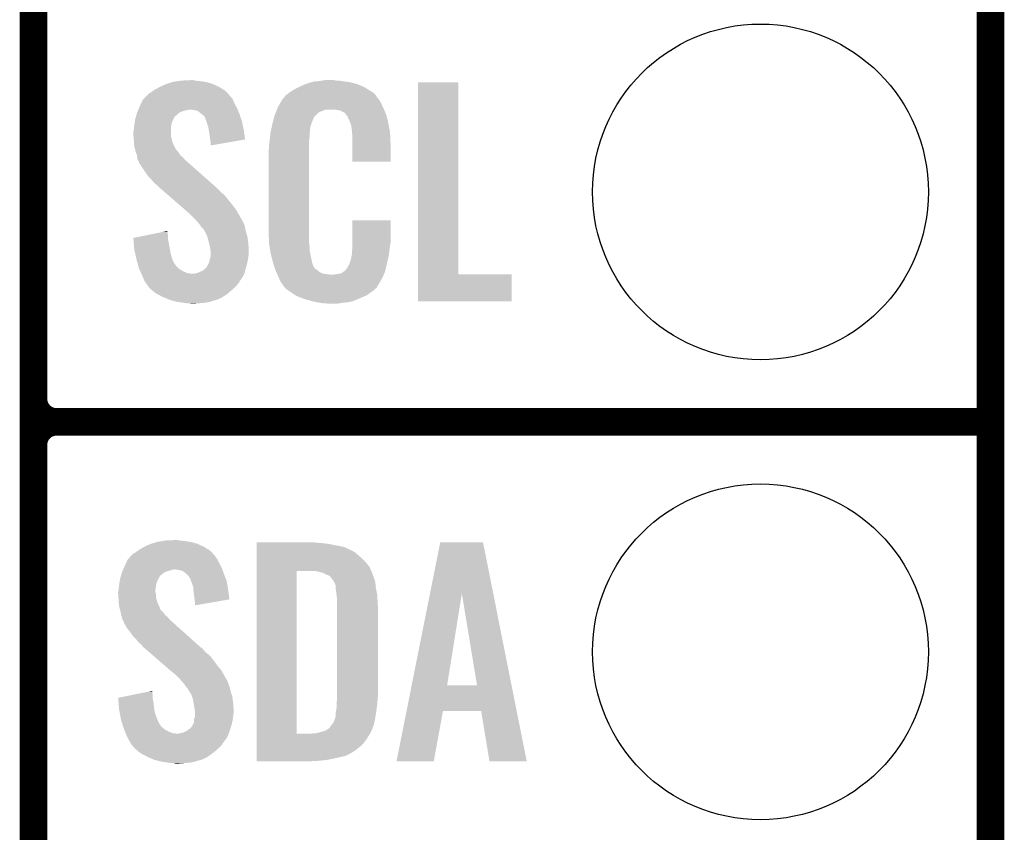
# Model space of a CAD drawing. Extents: x -0.05 to 0.95, y -0.15 to 1.54.
# Tile 13 of 32: x 0.74 to 0.95, y 0.16 to 0.34. Entities that reach past the tile are written whole.
import ezdxf

# ---------------------------------------------------------------- set-up
doc = ezdxf.new("R2010")
doc.units = 0
doc.layers.get('0').update_dxf_attribs({"linetype": 'CONTINUOUS'})
for name, color, linetype in [('GEOMAGNETIC_2_CLICK_V101_GKO', 5, 'CONTINUOUS'), ('GEOMAGNETIC_2_CLICK_V101_GTO', 14, 'CONTINUOUS'), ('GEOMAGNETIC_2_CLICK_V101_GTS', 12, 'CONTINUOUS')]:
    doc.layers.add(name, color=color, linetype=linetype)

# ---------------------------------------------------------------- blocks, each defined once
blk = doc.blocks.new('ROUND_41')
blk.add_circle((0, 0), 0.0365)

msp = doc.modelspace()

# ---------------------------------------------------------------- linework, layer by layer
at = {"layer": 'GEOMAGNETIC_2_CLICK_V101_GKO', "const_width": 0.006}
msp.add_lwpolyline([(0.95, -0.05), (0.95, 1.45)], dxfattribs=at)
at = {"layer": 'GEOMAGNETIC_2_CLICK_V101_GTO', "const_width": 0.006}
for points in [[(0.742, -0.022), (0.742, 0.722)], [(0.742, 0.255), (0.742, 0.345)], [(0.747, 0.25), (0.95, 0.25)], [(0.747, 0.25), (0.95, 0.25)], [(0.742, 0.155), (0.742, 0.245)]]:
    msp.add_lwpolyline(points, dxfattribs=at)
for points in [[(0.742, 0.255, 0.414214), (0.747, 0.25)], [(0.747, 0.25, 0.414214), (0.742, 0.245)], [(0.747, 0.25, 0.414214), (0.742, 0.245)]]:
    msp.add_lwpolyline(points, format="xyb", dxfattribs=at)
at = {"layer": 'GEOMAGNETIC_2_CLICK_V101_GTO'}
for points in [[(0.7694, 0.3228), (0.7707, 0.3234), (0.7824, 0.3228), (0.78111, 0.3234)], [(0.7707, 0.3234), (0.771, 0.3235), (0.78111, 0.3234), (0.7809, 0.3235)], [(0.771, 0.3235), (0.7722, 0.3239), (0.7809, 0.3235), (0.7795, 0.3239)], [(0.7722, 0.3239), (0.77347, 0.3241), (0.7795, 0.3239), (0.7781, 0.3241)], [(0.77347, 0.3241), (0.7741, 0.3242), (0.7781, 0.3241), (0.7771, 0.3242)], [(0.7741, 0.3242), (0.7761, 0.3243), (0.7771, 0.3242), (0.7767, 0.3243)], [(0.8001, 0.323), (0.801, 0.3234), (0.81341, 0.323), (0.81244, 0.3234)], [(0.801, 0.3234), (0.8013, 0.3235), (0.81244, 0.3234), (0.8122, 0.3235)], [(0.8013, 0.3235), (0.8019, 0.3237), (0.8122, 0.3235), (0.8114, 0.3237)], [(0.8019, 0.3237), (0.80257, 0.3239), (0.8114, 0.3237), (0.8106, 0.3239)], [(0.80257, 0.3239), (0.8029, 0.324), (0.8106, 0.3239), (0.8098, 0.324)], [(0.8029, 0.324), (0.8041, 0.3241), (0.8098, 0.324), (0.809, 0.3241)], [(0.8041, 0.3241), (0.8047, 0.3242), (0.809, 0.3241), (0.8084, 0.3242)], [(0.8047, 0.3242), (0.8053, 0.3243), (0.8078, 0.3242), (0.8074, 0.3243)], [(0.8256, 0.2821), (0.8256, 0.3238), (0.8343, 0.2821), (0.8343, 0.3238)], [(0.8256, 0.3238), (0.8256, 0.3238), (0.8343, 0.3238), (0.8256, 0.3238)], [(0.7665, 0.3208), (0.7671, 0.3214), (0.7848, 0.3208), (0.78425, 0.3214)], [(0.7671, 0.3214), (0.7676, 0.3217), (0.78425, 0.3214), (0.78398, 0.3217)], [(0.7676, 0.3217), (0.76802, 0.322), (0.78398, 0.3217), (0.7837, 0.322)], [(0.76802, 0.322), (0.7683, 0.3222), (0.7837, 0.322), (0.78337, 0.3222)], [(0.7683, 0.3222), (0.7694, 0.3228), (0.78337, 0.3222), (0.7824, 0.3228)], [(0.7967, 0.3209), (0.79734, 0.3214), (0.81646, 0.3209), (0.8161, 0.3214)], [(0.79734, 0.3214), (0.7976, 0.3216), (0.8161, 0.3214), (0.81578, 0.3216)], [(0.7976, 0.3216), (0.79807, 0.3219), (0.81578, 0.3216), (0.8153, 0.3219)], [(0.79807, 0.3219), (0.7987, 0.3223), (0.8153, 0.3219), (0.81468, 0.3223)], [(0.7987, 0.3223), (0.7997, 0.3228), (0.81468, 0.3223), (0.8139, 0.3228)], [(0.7997, 0.3228), (0.8001, 0.323), (0.8139, 0.3228), (0.81341, 0.323)], [(0.7651, 0.3186), (0.76547, 0.3194), (0.78604, 0.3186), (0.7856, 0.3194)], [(0.76547, 0.3194), (0.7658, 0.3201), (0.7856, 0.3194), (0.78534, 0.3201)], [(0.7658, 0.3201), (0.7659, 0.3202), (0.78534, 0.3201), (0.7853, 0.3202)], [(0.7659, 0.3202), (0.7663, 0.3206), (0.7853, 0.3202), (0.7849, 0.3206)], [(0.7663, 0.3206), (0.7665, 0.3208), (0.7849, 0.3206), (0.7848, 0.3208)], [(0.7952, 0.3186), (0.79555, 0.3192), (0.81787, 0.3186), (0.8176, 0.3192)], [(0.79555, 0.3192), (0.79608, 0.3201), (0.8176, 0.3192), (0.8171, 0.3201)], [(0.79608, 0.3201), (0.7962, 0.3203), (0.8171, 0.3201), (0.8169, 0.3203)], [(0.7962, 0.3203), (0.7964, 0.3204), (0.8169, 0.3203), (0.8168, 0.3204)], [(0.7964, 0.3204), (0.79646, 0.3205), (0.8168, 0.3204), (0.8167, 0.3205)], [(0.79646, 0.3205), (0.79658, 0.3207), (0.8167, 0.3205), (0.8166, 0.3207)], [(0.79658, 0.3207), (0.7967, 0.3209), (0.8166, 0.3207), (0.81646, 0.3209)], [(0.76433, 0.3166), (0.76444, 0.317), (0.773, 0.3166), (0.7734, 0.317)], [(0.76444, 0.317), (0.7645, 0.3172), (0.7734, 0.317), (0.7737, 0.3172)], [(0.7645, 0.3172), (0.76459, 0.3174), (0.7737, 0.3172), (0.774, 0.3174)], [(0.76459, 0.3174), (0.76471, 0.3177), (0.774, 0.3174), (0.775, 0.3177)], [(0.76471, 0.3177), (0.76476, 0.3178), (0.775, 0.3177), (0.7755, 0.3178)], [(0.76476, 0.3178), (0.7648, 0.3179), (0.7755, 0.3178), (0.7758, 0.3179)], [(0.7648, 0.3179), (0.76497, 0.3183), (0.78637, 0.3179), (0.7862, 0.3183)], [(0.7648, 0.3179), (0.7648, 0.3179), (0.7758, 0.3179), (0.7761, 0.3179)], [(0.76497, 0.3183), (0.7651, 0.3186), (0.7862, 0.3183), (0.78604, 0.3186)], [(0.7769, 0.3178), (0.7761, 0.3179), (0.78641, 0.3178), (0.78637, 0.3179)], [(0.7777, 0.3176), (0.7769, 0.3178), (0.7865, 0.3176), (0.78641, 0.3178)], [(0.77858, 0.3169), (0.7777, 0.3176), (0.7868, 0.3169), (0.7865, 0.3176)], [(0.7787, 0.3168), (0.77858, 0.3169), (0.78683, 0.3168), (0.7868, 0.3169)], [(0.7791, 0.3165), (0.7787, 0.3168), (0.78693, 0.3165), (0.78683, 0.3168)], [(0.7944, 0.3166), (0.79468, 0.3173), (0.8033, 0.3166), (0.804, 0.3173)], [(0.79468, 0.3173), (0.79492, 0.3179), (0.804, 0.3173), (0.8055, 0.3179)], [(0.79492, 0.3179), (0.795, 0.3181), (0.81819, 0.3179), (0.8181, 0.3181)], [(0.79492, 0.3179), (0.79492, 0.3179), (0.8055, 0.3179), (0.8075, 0.3179)], [(0.795, 0.3181), (0.7952, 0.3186), (0.8181, 0.3181), (0.81787, 0.3186)], [(0.8087, 0.3177), (0.8075, 0.3179), (0.81827, 0.3177), (0.81819, 0.3179)], [(0.809, 0.3175), (0.8087, 0.3177), (0.81836, 0.3175), (0.81827, 0.3177)], [(0.8096, 0.3172), (0.809, 0.3175), (0.81849, 0.3172), (0.81836, 0.3175)], [(0.8098, 0.317), (0.8096, 0.3172), (0.81857, 0.317), (0.81849, 0.3172)], [(0.81001, 0.3167), (0.8098, 0.317), (0.8187, 0.3167), (0.81857, 0.317)], [(0.7639, 0.3145), (0.76395, 0.3148), (0.77195, 0.3145), (0.772, 0.3148)], [(0.76395, 0.3148), (0.76404, 0.3154), (0.772, 0.3148), (0.7722, 0.3154)], [(0.76404, 0.3154), (0.7641, 0.3158), (0.7722, 0.3154), (0.7724, 0.3158)], [(0.7641, 0.3158), (0.76421, 0.3162), (0.7724, 0.3158), (0.7726, 0.3162)], [(0.76421, 0.3162), (0.7643, 0.3165), (0.7726, 0.3162), (0.7728, 0.3165)], [(0.7643, 0.3165), (0.76433, 0.3166), (0.7728, 0.3165), (0.773, 0.3166)], [(0.7794, 0.3159), (0.7791, 0.3165), (0.78713, 0.3159), (0.78693, 0.3165)], [(0.7794, 0.3158), (0.7794, 0.3159), (0.78717, 0.3158), (0.78713, 0.3159)], [(0.77955, 0.3154), (0.7794, 0.3158), (0.7873, 0.3154), (0.78717, 0.3158)], [(0.7797, 0.315), (0.77955, 0.3154), (0.78738, 0.315), (0.7873, 0.3154)], [(0.78, 0.3141), (0.7797, 0.315), (0.78757, 0.3141), (0.78738, 0.315)], [(0.79382, 0.3143), (0.7939, 0.3147), (0.8022, 0.3143), (0.80235, 0.3147)], [(0.7939, 0.3147), (0.79408, 0.3154), (0.80235, 0.3147), (0.8026, 0.3154)], [(0.79408, 0.3154), (0.79432, 0.3163), (0.8026, 0.3154), (0.803, 0.3163)], [(0.79432, 0.3163), (0.7944, 0.3166), (0.803, 0.3163), (0.8033, 0.3166)], [(0.8103, 0.3163), (0.81001, 0.3167), (0.81879, 0.3163), (0.8187, 0.3167)], [(0.8107, 0.3154), (0.8103, 0.3163), (0.81901, 0.3154), (0.81879, 0.3163)], [(0.81086, 0.315), (0.8107, 0.3154), (0.8191, 0.315), (0.81901, 0.3154)], [(0.8109, 0.3149), (0.81086, 0.315), (0.81912, 0.3149), (0.8191, 0.315)], [(0.811, 0.3147), (0.8109, 0.3149), (0.81916, 0.3147), (0.81912, 0.3149)], [(0.811, 0.3146), (0.811, 0.3147), (0.81918, 0.3146), (0.81916, 0.3147)], [(0.8111, 0.3141), (0.811, 0.3146), (0.81927, 0.3141), (0.81918, 0.3146)], [(0.7637, 0.3131), (0.7638, 0.3135), (0.7719, 0.3131), (0.7719, 0.3135)], [(0.7637, 0.3126), (0.7637, 0.3131), (0.7719, 0.3126), (0.7719, 0.3131)], [(0.76374, 0.312), (0.7637, 0.3126), (0.7719, 0.312), (0.7719, 0.3126)], [(0.7638, 0.3135), (0.76387, 0.3142), (0.7719, 0.3135), (0.7719, 0.3142)], [(0.76387, 0.3142), (0.7639, 0.3145), (0.7719, 0.3142), (0.77195, 0.3145)], [(0.78009, 0.3135), (0.78, 0.3141), (0.7877, 0.3135), (0.78757, 0.3141)], [(0.7803, 0.3122), (0.78009, 0.3135), (0.78789, 0.3122), (0.7877, 0.3135)], [(0.7934, 0.3119), (0.79349, 0.3127), (0.802, 0.3119), (0.802, 0.3127)], [(0.79349, 0.3127), (0.7935, 0.3128), (0.802, 0.3127), (0.80202, 0.3128)], [(0.7935, 0.3128), (0.79358, 0.3132), (0.80202, 0.3128), (0.8021, 0.3132)], [(0.79358, 0.3132), (0.79369, 0.3137), (0.8021, 0.3132), (0.8021, 0.3137)], [(0.79369, 0.3137), (0.79377, 0.3141), (0.8021, 0.3137), (0.8022, 0.3141)], [(0.79377, 0.3141), (0.79382, 0.3143), (0.8022, 0.3141), (0.8022, 0.3143)], [(0.8112, 0.3134), (0.8111, 0.3141), (0.8194, 0.3134), (0.81927, 0.3141)], [(0.81124, 0.3129), (0.8112, 0.3134), (0.8195, 0.3129), (0.8194, 0.3134)], [(0.8113, 0.3121), (0.81124, 0.3129), (0.81953, 0.3121), (0.8195, 0.3129)], [(0.7638, 0.3112), (0.76374, 0.312), (0.7721, 0.3112), (0.7719, 0.312)], [(0.76383, 0.3108), (0.7638, 0.3112), (0.7722, 0.3108), (0.7721, 0.3112)], [(0.7639, 0.3099), (0.76383, 0.3108), (0.77262, 0.3099), (0.7722, 0.3108)], [(0.7804, 0.3114), (0.7803, 0.3122), (0.788, 0.3114), (0.78789, 0.3122)], [(0.7805, 0.3107), (0.7804, 0.3114), (0.78396, 0.3107), (0.788, 0.3114)], [(0.7805, 0.3101), (0.7805, 0.3107), (0.7805, 0.3101), (0.78396, 0.3107)], [(0.7932, 0.3103), (0.7933, 0.311), (0.8019, 0.3103), (0.8019, 0.311)], [(0.7933, 0.311), (0.79331, 0.3111), (0.8019, 0.311), (0.8019, 0.3111)], [(0.79331, 0.3111), (0.7934, 0.3119), (0.8019, 0.3111), (0.802, 0.3119)], [(0.8113, 0.3106), (0.8113, 0.3121), (0.8196, 0.3106), (0.81953, 0.3121)], [(0.8113, 0.3066), (0.8113, 0.3106), (0.8196, 0.3066), (0.8196, 0.3106)], [(0.76401, 0.3095), (0.7639, 0.3099), (0.7728, 0.3095), (0.77262, 0.3099)], [(0.76404, 0.3094), (0.76401, 0.3095), (0.7729, 0.3094), (0.7728, 0.3095)], [(0.76409, 0.3092), (0.76404, 0.3094), (0.773, 0.3092), (0.7729, 0.3094)], [(0.76415, 0.309), (0.76409, 0.3092), (0.7732, 0.309), (0.773, 0.3092)], [(0.7642, 0.3088), (0.76415, 0.309), (0.77335, 0.3088), (0.7732, 0.309)], [(0.76427, 0.3086), (0.7642, 0.3088), (0.7735, 0.3086), (0.77335, 0.3088)], [(0.76447, 0.308), (0.76427, 0.3086), (0.7739, 0.308), (0.7735, 0.3086)], [(0.7931, 0.3091), (0.7932, 0.3096), (0.8019, 0.3091), (0.8019, 0.3096)], [(0.7931, 0.2914), (0.7931, 0.3091), (0.8019, 0.2914), (0.8019, 0.3091)], [(0.7932, 0.3096), (0.7932, 0.3103), (0.8019, 0.3096), (0.8019, 0.3103)], [(0.7645, 0.3079), (0.76447, 0.308), (0.77402, 0.3079), (0.7739, 0.308)], [(0.76454, 0.3076), (0.7645, 0.3079), (0.7744, 0.3076), (0.77402, 0.3079)], [(0.7646, 0.3071), (0.76454, 0.3076), (0.77483, 0.3071), (0.7744, 0.3076)], [(0.76472, 0.3069), (0.7646, 0.3071), (0.775, 0.3069), (0.77483, 0.3071)], [(0.7649, 0.3066), (0.76472, 0.3069), (0.77535, 0.3066), (0.775, 0.3069)], [(0.76497, 0.3063), (0.7649, 0.3066), (0.7757, 0.3063), (0.77535, 0.3066)], [(0.765, 0.3062), (0.76497, 0.3063), (0.77581, 0.3062), (0.7757, 0.3063)], [(0.7651, 0.3061), (0.765, 0.3062), (0.77593, 0.3061), (0.77581, 0.3062)], [(0.7663, 0.3043), (0.7651, 0.3061), (0.77796, 0.3043), (0.77593, 0.3061)], [(0.767, 0.3033), (0.7663, 0.3043), (0.7791, 0.3033), (0.77796, 0.3043)], [(0.7677, 0.3026), (0.767, 0.3033), (0.77989, 0.3026), (0.7791, 0.3033)], [(0.7683, 0.3019), (0.7677, 0.3026), (0.78068, 0.3019), (0.77989, 0.3026)], [(0.7688, 0.3015), (0.7683, 0.3019), (0.78113, 0.3015), (0.78068, 0.3019)], [(0.7693, 0.301), (0.7688, 0.3015), (0.7817, 0.301), (0.78113, 0.3015)], [(0.77057, 0.2999), (0.7693, 0.301), (0.7828, 0.2999), (0.7817, 0.301)], [(0.77138, 0.2992), (0.77057, 0.2999), (0.7836, 0.2992), (0.7828, 0.2999)], [(0.77253, 0.2982), (0.77138, 0.2992), (0.7844, 0.2982), (0.7836, 0.2992)], [(0.7738, 0.2971), (0.77253, 0.2982), (0.7853, 0.2971), (0.7844, 0.2982)], [(0.77507, 0.296), (0.7738, 0.2971), (0.7861, 0.296), (0.7853, 0.2971)], [(0.7753, 0.2958), (0.77507, 0.296), (0.78622, 0.2958), (0.7861, 0.296)], [(0.7762, 0.295), (0.7753, 0.2958), (0.78668, 0.295), (0.78622, 0.2958)], [(0.7764, 0.2948), (0.7762, 0.295), (0.7868, 0.2948), (0.78668, 0.295)], [(0.7766, 0.2946), (0.7764, 0.2948), (0.7869, 0.2946), (0.7868, 0.2948)], [(0.7769, 0.2943), (0.7766, 0.2946), (0.7871, 0.2943), (0.7869, 0.2946)], [(0.777, 0.2942), (0.7769, 0.2943), (0.78715, 0.2942), (0.7871, 0.2943)], [(0.7777, 0.2934), (0.777, 0.2942), (0.78755, 0.2934), (0.78715, 0.2942)], [(0.7782, 0.2928), (0.7777, 0.2934), (0.78785, 0.2928), (0.78755, 0.2934)], [(0.8113, 0.2889), (0.8113, 0.2938), (0.8196, 0.2889), (0.8196, 0.2938)], [(0.8113, 0.2938), (0.8113, 0.2938), (0.8196, 0.2938), (0.8113, 0.2938)], [(0.76716, 0.2907), (0.77012, 0.2913), (0.7712, 0.2907), (0.7711, 0.2913)], [(0.77012, 0.2913), (0.7711, 0.2915), (0.7711, 0.2913), (0.7711, 0.2915)], [(0.77827, 0.2927), (0.7782, 0.2928), (0.7879, 0.2927), (0.78785, 0.2928)], [(0.7786, 0.2922), (0.77827, 0.2927), (0.78799, 0.2922), (0.7879, 0.2927)], [(0.779, 0.2919), (0.7786, 0.2922), (0.78805, 0.2919), (0.78799, 0.2922)], [(0.7791, 0.2916), (0.779, 0.2919), (0.7881, 0.2916), (0.78805, 0.2919)], [(0.7792, 0.2915), (0.7791, 0.2916), (0.78813, 0.2915), (0.7881, 0.2916)], [(0.7796, 0.2907), (0.7792, 0.2915), (0.78838, 0.2907), (0.78813, 0.2915)], [(0.79319, 0.2889), (0.7931, 0.2914), (0.8019, 0.2889), (0.8019, 0.2914)], [(0.7637, 0.29), (0.76716, 0.2907), (0.7712, 0.29), (0.7712, 0.2907)], [(0.76371, 0.2899), (0.7637, 0.29), (0.7712, 0.2899), (0.7712, 0.29)], [(0.76379, 0.2889), (0.76371, 0.2899), (0.7714, 0.2889), (0.7712, 0.2899)], [(0.77975, 0.2903), (0.7796, 0.2907), (0.7885, 0.2903), (0.78838, 0.2907)], [(0.7799, 0.2899), (0.77975, 0.2903), (0.78855, 0.2899), (0.7885, 0.2903)], [(0.78017, 0.2888), (0.7799, 0.2899), (0.7887, 0.2888), (0.78855, 0.2899)], [(0.7639, 0.2875), (0.76379, 0.2889), (0.77165, 0.2875), (0.7714, 0.2889)], [(0.76408, 0.2867), (0.7639, 0.2875), (0.7718, 0.2867), (0.77165, 0.2875)], [(0.7803, 0.2883), (0.78017, 0.2888), (0.78873, 0.2883), (0.7887, 0.2888)], [(0.78048, 0.2872), (0.7803, 0.2883), (0.7888, 0.2872), (0.78873, 0.2883)], [(0.7805, 0.2871), (0.78048, 0.2872), (0.7888, 0.2871), (0.7888, 0.2872)], [(0.7805, 0.2867), (0.7805, 0.2871), (0.7888, 0.2867), (0.7888, 0.2871)], [(0.7932, 0.2887), (0.79319, 0.2889), (0.80193, 0.2887), (0.8019, 0.2889)], [(0.79329, 0.2882), (0.7932, 0.2887), (0.802, 0.2882), (0.80193, 0.2887)], [(0.79344, 0.2873), (0.79329, 0.2882), (0.802, 0.2873), (0.802, 0.2882)], [(0.7936, 0.2864), (0.79344, 0.2873), (0.80219, 0.2864), (0.802, 0.2873)], [(0.8112, 0.287), (0.81127, 0.2876), (0.81932, 0.287), (0.8194, 0.2876)], [(0.8112, 0.2865), (0.8112, 0.287), (0.81925, 0.2865), (0.81932, 0.287)], [(0.81127, 0.2876), (0.8113, 0.2878), (0.8194, 0.2876), (0.81943, 0.2878)], [(0.8113, 0.2883), (0.8113, 0.2889), (0.8195, 0.2883), (0.8196, 0.2889)], [(0.8113, 0.2878), (0.8113, 0.2883), (0.81943, 0.2878), (0.8195, 0.2883)], [(0.76433, 0.2856), (0.76408, 0.2867), (0.7721, 0.2856), (0.7718, 0.2867)], [(0.7644, 0.2853), (0.76433, 0.2856), (0.77222, 0.2853), (0.7721, 0.2856)], [(0.76458, 0.2846), (0.7644, 0.2853), (0.7725, 0.2846), (0.77222, 0.2853)], [(0.78, 0.2843), (0.7802, 0.2847), (0.7884, 0.2843), (0.78849, 0.2847)], [(0.7802, 0.2847), (0.78028, 0.2852), (0.78849, 0.2847), (0.7886, 0.2852)], [(0.78028, 0.2852), (0.7803, 0.2853), (0.7886, 0.2852), (0.78861, 0.2853)], [(0.7803, 0.2853), (0.7805, 0.2859), (0.78861, 0.2853), (0.78869, 0.2859)], [(0.7805, 0.286), (0.7805, 0.2867), (0.7887, 0.286), (0.7888, 0.2867)], [(0.7805, 0.2859), (0.7805, 0.286), (0.78869, 0.2859), (0.7887, 0.286)], [(0.79385, 0.2854), (0.7936, 0.2864), (0.8024, 0.2854), (0.80219, 0.2864)], [(0.79408, 0.2845), (0.79385, 0.2854), (0.8026, 0.2845), (0.8024, 0.2854)], [(0.8107, 0.2844), (0.811, 0.2854), (0.8188, 0.2844), (0.81904, 0.2854)], [(0.811, 0.2855), (0.8111, 0.2857), (0.81906, 0.2855), (0.81911, 0.2857)], [(0.811, 0.2854), (0.811, 0.2855), (0.81904, 0.2854), (0.81906, 0.2855)], [(0.8111, 0.286), (0.81112, 0.2861), (0.81918, 0.286), (0.8192, 0.2861)], [(0.8111, 0.2857), (0.8111, 0.286), (0.81911, 0.2857), (0.81918, 0.286)], [(0.81112, 0.2861), (0.8112, 0.2865), (0.8192, 0.2861), (0.81925, 0.2865)], [(0.76461, 0.2845), (0.76458, 0.2846), (0.7726, 0.2845), (0.7725, 0.2846)], [(0.76469, 0.2842), (0.76461, 0.2845), (0.7728, 0.2842), (0.7726, 0.2845)], [(0.76479, 0.2838), (0.76469, 0.2842), (0.7731, 0.2838), (0.7728, 0.2842)], [(0.7649, 0.2834), (0.76479, 0.2838), (0.7735, 0.2834), (0.7731, 0.2838)], [(0.76509, 0.283), (0.7649, 0.2834), (0.7741, 0.283), (0.7735, 0.2834)], [(0.76527, 0.2826), (0.76509, 0.283), (0.7748, 0.2826), (0.7741, 0.283)], [(0.76541, 0.2823), (0.76527, 0.2826), (0.7756, 0.2823), (0.7748, 0.2826)], [(0.7777, 0.2824), (0.7786, 0.2828), (0.78787, 0.2824), (0.78797, 0.2828)], [(0.7786, 0.2828), (0.7791, 0.2831), (0.78797, 0.2828), (0.78805, 0.2831)], [(0.7791, 0.2831), (0.7793, 0.2833), (0.78805, 0.2831), (0.7881, 0.2833)], [(0.7793, 0.2833), (0.7796, 0.2836), (0.7881, 0.2833), (0.78819, 0.2836)], [(0.7796, 0.2836), (0.7798, 0.2839), (0.78819, 0.2836), (0.78828, 0.2839)], [(0.7798, 0.2839), (0.78, 0.2843), (0.78828, 0.2839), (0.7884, 0.2843)], [(0.7941, 0.2844), (0.79408, 0.2845), (0.80264, 0.2844), (0.8026, 0.2845)], [(0.79435, 0.2837), (0.7941, 0.2844), (0.8029, 0.2837), (0.80264, 0.2844)], [(0.79438, 0.2836), (0.79435, 0.2837), (0.803, 0.2836), (0.8029, 0.2837)], [(0.79445, 0.2834), (0.79438, 0.2836), (0.8031, 0.2834), (0.803, 0.2836)], [(0.79452, 0.2832), (0.79445, 0.2834), (0.8034, 0.2832), (0.8031, 0.2834)], [(0.79463, 0.2829), (0.79452, 0.2832), (0.8038, 0.2829), (0.8034, 0.2832)], [(0.7947, 0.2827), (0.79463, 0.2829), (0.80405, 0.2827), (0.8038, 0.2829)], [(0.79479, 0.2825), (0.7947, 0.2827), (0.8043, 0.2825), (0.80405, 0.2827)], [(0.79493, 0.2822), (0.79479, 0.2825), (0.805, 0.2822), (0.8043, 0.2825)], [(0.8089, 0.2823), (0.8093, 0.2826), (0.81826, 0.2823), (0.8184, 0.2826)], [(0.8093, 0.2826), (0.8097, 0.2829), (0.8184, 0.2826), (0.81847, 0.2829)], [(0.8098, 0.2829), (0.8099, 0.2831), (0.81847, 0.2829), (0.81851, 0.2831)], [(0.8099, 0.2831), (0.8102, 0.2835), (0.81851, 0.2831), (0.8186, 0.2835)], [(0.8102, 0.2835), (0.8107, 0.2844), (0.8186, 0.2835), (0.8188, 0.2844)], [(0.76546, 0.2822), (0.76541, 0.2823), (0.7766, 0.2822), (0.7756, 0.2823)], [(0.76551, 0.2821), (0.76546, 0.2822), (0.7878, 0.2821), (0.78782, 0.2822)], [(0.7656, 0.2819), (0.76551, 0.2821), (0.78768, 0.2819), (0.7878, 0.2821)], [(0.76593, 0.2811), (0.7656, 0.2819), (0.7872, 0.2811), (0.78768, 0.2819)], [(0.76597, 0.281), (0.76593, 0.2811), (0.7871, 0.281), (0.7872, 0.2811)], [(0.7661, 0.2807), (0.76597, 0.281), (0.7869, 0.2807), (0.7871, 0.281)], [(0.76643, 0.2802), (0.7661, 0.2807), (0.7866, 0.2802), (0.7869, 0.2807)], [(0.7769, 0.2822), (0.7772, 0.2823), (0.78782, 0.2822), (0.78785, 0.2823)], [(0.7772, 0.2823), (0.7777, 0.2824), (0.78785, 0.2823), (0.78787, 0.2824)], [(0.79498, 0.2821), (0.79493, 0.2822), (0.8058, 0.2821), (0.805, 0.2822)], [(0.79502, 0.282), (0.79498, 0.2821), (0.8067, 0.282), (0.8058, 0.2821)], [(0.7953, 0.2814), (0.79502, 0.282), (0.81784, 0.2814), (0.81812, 0.282)], [(0.79552, 0.2809), (0.7953, 0.2814), (0.8176, 0.2809), (0.81784, 0.2814)], [(0.7957, 0.2805), (0.79552, 0.2809), (0.81736, 0.2805), (0.8176, 0.2809)], [(0.7961, 0.2799), (0.7957, 0.2805), (0.817, 0.2799), (0.81736, 0.2805)], [(0.8071, 0.282), (0.8075, 0.2821), (0.81812, 0.282), (0.81816, 0.2821)], [(0.8078, 0.2821), (0.8089, 0.2823), (0.81816, 0.2821), (0.81826, 0.2823)], [(0.8256, 0.2762), (0.8256, 0.2821), (0.8459, 0.2762), (0.8459, 0.2821)], [(0.8256, 0.2821), (0.8256, 0.2821), (0.8459, 0.2821), (0.8343, 0.2821)], [(0.7667, 0.2798), (0.76643, 0.2802), (0.78627, 0.2798), (0.7866, 0.2802)], [(0.76685, 0.2796), (0.7667, 0.2798), (0.7861, 0.2796), (0.78627, 0.2798)], [(0.767, 0.2794), (0.76685, 0.2796), (0.7859, 0.2794), (0.7861, 0.2796)], [(0.7671, 0.2792), (0.767, 0.2794), (0.7857, 0.2792), (0.7859, 0.2794)], [(0.76733, 0.279), (0.7671, 0.2792), (0.7855, 0.279), (0.7857, 0.2792)], [(0.76803, 0.2784), (0.76733, 0.279), (0.7848, 0.2784), (0.7855, 0.279)], [(0.7685, 0.278), (0.76803, 0.2784), (0.78434, 0.278), (0.7848, 0.2784)], [(0.7962, 0.2798), (0.7961, 0.2799), (0.81694, 0.2798), (0.817, 0.2799)], [(0.7962, 0.2797), (0.7962, 0.2798), (0.81688, 0.2797), (0.81694, 0.2798)], [(0.79646, 0.2794), (0.7962, 0.2797), (0.8167, 0.2794), (0.81688, 0.2797)], [(0.79663, 0.2792), (0.79646, 0.2794), (0.8166, 0.2792), (0.8167, 0.2794)], [(0.7968, 0.279), (0.79663, 0.2792), (0.8164, 0.279), (0.8166, 0.2792)], [(0.79707, 0.2788), (0.7968, 0.279), (0.8162, 0.2788), (0.8164, 0.279)], [(0.7976, 0.2784), (0.79707, 0.2788), (0.81567, 0.2784), (0.8162, 0.2788)], [(0.7979, 0.2782), (0.7976, 0.2784), (0.8154, 0.2782), (0.81567, 0.2784)], [(0.76906, 0.2777), (0.7685, 0.278), (0.784, 0.2777), (0.78434, 0.278)], [(0.77, 0.2772), (0.76906, 0.2777), (0.78317, 0.2772), (0.784, 0.2777)], [(0.77024, 0.2771), (0.77, 0.2772), (0.783, 0.2771), (0.78317, 0.2772)], [(0.77049, 0.277), (0.77024, 0.2771), (0.783, 0.277), (0.783, 0.2771)], [(0.77073, 0.2769), (0.77049, 0.277), (0.7826, 0.2769), (0.783, 0.277)], [(0.77146, 0.2766), (0.77073, 0.2769), (0.782, 0.2766), (0.7826, 0.2769)], [(0.7717, 0.2765), (0.77146, 0.2766), (0.78165, 0.2765), (0.782, 0.2766)], [(0.77207, 0.2764), (0.7717, 0.2765), (0.7813, 0.2764), (0.78165, 0.2765)], [(0.7732, 0.2761), (0.77207, 0.2764), (0.7804, 0.2761), (0.7813, 0.2764)], [(0.7746, 0.2759), (0.7732, 0.2761), (0.7793, 0.2759), (0.7804, 0.2761)], [(0.79895, 0.2775), (0.7979, 0.2782), (0.8144, 0.2775), (0.8154, 0.2782)], [(0.7991, 0.2774), (0.79895, 0.2775), (0.81417, 0.2774), (0.8144, 0.2775)], [(0.80039, 0.2769), (0.7991, 0.2774), (0.813, 0.2769), (0.81417, 0.2774)], [(0.8009, 0.2767), (0.80039, 0.2769), (0.81251, 0.2767), (0.813, 0.2769)], [(0.8027, 0.2762), (0.8009, 0.2767), (0.8113, 0.2762), (0.81251, 0.2767)], [(0.8037, 0.276), (0.8027, 0.2762), (0.8103, 0.276), (0.8113, 0.2762)], [(0.7753, 0.2758), (0.7746, 0.2759), (0.7781, 0.2758), (0.7793, 0.2759)], [(0.7762, 0.2757), (0.7758, 0.2758), (0.7769, 0.2757), (0.7781, 0.2758)], [(0.8042, 0.2759), (0.8037, 0.276), (0.8092, 0.2759), (0.8103, 0.276)], [(0.8049, 0.2758), (0.8042, 0.2759), (0.8086, 0.2758), (0.8092, 0.2759)], [(0.806, 0.2757), (0.8055, 0.2758), (0.808, 0.2757), (0.8086, 0.2758)], [(0.765, 0.2222), (0.766, 0.2228), (0.78007, 0.2222), (0.7791, 0.2228)], [(0.766, 0.2228), (0.7673, 0.2234), (0.7791, 0.2228), (0.77781, 0.2234)], [(0.7673, 0.2234), (0.76762, 0.2235), (0.77781, 0.2234), (0.7776, 0.2235)], [(0.76762, 0.2235), (0.7689, 0.2239), (0.7776, 0.2235), (0.7762, 0.2239)], [(0.7689, 0.2239), (0.7701, 0.2241), (0.7762, 0.2239), (0.7748, 0.2241)], [(0.7701, 0.2241), (0.7707, 0.2242), (0.7748, 0.2241), (0.7738, 0.2242)], [(0.7707, 0.2242), (0.7728, 0.2243), (0.7738, 0.2242), (0.7733, 0.2243)], [(0.7905, 0.2237), (0.7905, 0.2238), (0.8038, 0.2237), (0.8028, 0.2238)], [(0.7905, 0.2236), (0.7905, 0.2237), (0.8051, 0.2236), (0.8038, 0.2237)], [(0.7905, 0.2234), (0.7905, 0.2236), (0.8065, 0.2234), (0.8051, 0.2236)], [(0.7905, 0.2228), (0.7905, 0.2234), (0.8095, 0.2228), (0.8065, 0.2234)], [(0.7905, 0.2222), (0.7905, 0.2228), (0.8108, 0.2222), (0.8095, 0.2228)], [(0.82818, 0.21269), (0.8304, 0.2238), (0.84192, 0.21269), (0.8397, 0.2238)], [(0.8304, 0.2238), (0.8304, 0.2238), (0.8397, 0.2238), (0.8304, 0.2238)], [(0.76259, 0.2202), (0.76296, 0.2206), (0.7819, 0.2202), (0.7816, 0.2206)], [(0.76296, 0.2206), (0.76314, 0.2208), (0.7816, 0.2206), (0.7815, 0.2208)], [(0.76314, 0.2208), (0.7636, 0.2213), (0.7815, 0.2208), (0.78104, 0.2213)], [(0.7636, 0.2213), (0.7638, 0.2214), (0.78104, 0.2213), (0.78095, 0.2214)], [(0.7638, 0.2214), (0.7643, 0.2217), (0.78095, 0.2214), (0.78068, 0.2217)], [(0.7643, 0.2217), (0.76472, 0.222), (0.78068, 0.2217), (0.7804, 0.222)], [(0.76472, 0.222), (0.765, 0.2222), (0.7804, 0.222), (0.78007, 0.2222)], [(0.7905, 0.2219), (0.7905, 0.2222), (0.8114, 0.2219), (0.8108, 0.2222)], [(0.7905, 0.2216), (0.7905, 0.2219), (0.8119, 0.2216), (0.8114, 0.2219)], [(0.7905, 0.221), (0.7905, 0.2216), (0.8126, 0.221), (0.8119, 0.2216)], [(0.7905, 0.2203), (0.7905, 0.221), (0.8134, 0.2203), (0.8126, 0.221)], [(0.7615, 0.2179), (0.76167, 0.2183), (0.78304, 0.2179), (0.7829, 0.2183)], [(0.76167, 0.2183), (0.7618, 0.2186), (0.7829, 0.2183), (0.78274, 0.2186)], [(0.7618, 0.2186), (0.76217, 0.2194), (0.78274, 0.2186), (0.7823, 0.2194)], [(0.76217, 0.2194), (0.7625, 0.2201), (0.7823, 0.2194), (0.78195, 0.2201)], [(0.7625, 0.2201), (0.76259, 0.2202), (0.78195, 0.2201), (0.7819, 0.2202)], [(0.7905, 0.2195), (0.7905, 0.2203), (0.8142, 0.2195), (0.8134, 0.2203)], [(0.7905, 0.2185), (0.7905, 0.2195), (0.815, 0.2185), (0.8142, 0.2195)], [(0.7905, 0.2176), (0.7905, 0.2185), (0.81541, 0.2176), (0.815, 0.2185)], [(0.7608, 0.2158), (0.76091, 0.2162), (0.7691, 0.2158), (0.7693, 0.2162)], [(0.76091, 0.2162), (0.761, 0.2165), (0.7693, 0.2162), (0.7695, 0.2165)], [(0.761, 0.2165), (0.76103, 0.2166), (0.7695, 0.2165), (0.7696, 0.2166)], [(0.76103, 0.2166), (0.76114, 0.217), (0.7696, 0.2166), (0.7701, 0.217)], [(0.76114, 0.217), (0.7612, 0.2172), (0.7701, 0.217), (0.7704, 0.2172)], [(0.7612, 0.2172), (0.76129, 0.2174), (0.7704, 0.2172), (0.7707, 0.2174)], [(0.76129, 0.2174), (0.76141, 0.2177), (0.7707, 0.2174), (0.7717, 0.2177)], [(0.76141, 0.2177), (0.7615, 0.2179), (0.7717, 0.2177), (0.7725, 0.2179)], [(0.7736, 0.2178), (0.7728, 0.2179), (0.78308, 0.2178), (0.78304, 0.2179)], [(0.7744, 0.2176), (0.7736, 0.2178), (0.78315, 0.2176), (0.78308, 0.2178)], [(0.77528, 0.2169), (0.7744, 0.2176), (0.7834, 0.2169), (0.78315, 0.2176)], [(0.7754, 0.2168), (0.77528, 0.2169), (0.78344, 0.2168), (0.7834, 0.2169)], [(0.7757, 0.2165), (0.7754, 0.2168), (0.78356, 0.2165), (0.78344, 0.2168)], [(0.7759, 0.2161), (0.7757, 0.2165), (0.78372, 0.2161), (0.78356, 0.2165)], [(0.7905, 0.1822), (0.7905, 0.2176), (0.7992, 0.1822), (0.7992, 0.2176)], [(0.8037, 0.2175), (0.8028, 0.2176), (0.81545, 0.2175), (0.81541, 0.2176)], [(0.804, 0.2174), (0.8037, 0.2175), (0.8155, 0.2174), (0.81545, 0.2175)], [(0.8043, 0.2173), (0.804, 0.2174), (0.81555, 0.2173), (0.8155, 0.2174)], [(0.8049, 0.2172), (0.8043, 0.2173), (0.8156, 0.2172), (0.81555, 0.2173)], [(0.8053, 0.217), (0.8049, 0.2172), (0.81565, 0.217), (0.8156, 0.2172)], [(0.8056, 0.2168), (0.8053, 0.217), (0.8157, 0.2168), (0.81565, 0.217)], [(0.8058, 0.2167), (0.8056, 0.2168), (0.81574, 0.2167), (0.8157, 0.2168)], [(0.8064, 0.2165), (0.8059, 0.2167), (0.81583, 0.2165), (0.81574, 0.2167)], [(0.8067, 0.2161), (0.8064, 0.2165), (0.816, 0.2161), (0.81583, 0.2165)], [(0.7605, 0.2135), (0.76057, 0.2142), (0.76851, 0.2135), (0.7686, 0.2142)], [(0.76057, 0.2142), (0.7606, 0.2145), (0.7686, 0.2142), (0.76865, 0.2145)], [(0.7606, 0.2145), (0.76065, 0.2148), (0.76865, 0.2145), (0.7687, 0.2148)], [(0.76065, 0.2148), (0.76074, 0.2154), (0.7687, 0.2148), (0.7689, 0.2154)], [(0.76074, 0.2154), (0.7608, 0.2158), (0.7689, 0.2154), (0.7691, 0.2158)], [(0.7761, 0.2159), (0.7759, 0.2161), (0.7838, 0.2159), (0.78372, 0.2161)], [(0.7761, 0.2158), (0.7761, 0.2159), (0.78384, 0.2158), (0.7838, 0.2159)], [(0.77625, 0.2154), (0.7761, 0.2158), (0.784, 0.2154), (0.78384, 0.2158)], [(0.7764, 0.215), (0.77625, 0.2154), (0.78406, 0.215), (0.784, 0.2154)], [(0.7767, 0.2141), (0.7764, 0.215), (0.78421, 0.2141), (0.78406, 0.215)], [(0.77676, 0.2135), (0.7767, 0.2141), (0.7843, 0.2135), (0.78421, 0.2141)], [(0.8073, 0.2153), (0.8067, 0.2161), (0.81627, 0.2153), (0.816, 0.2161)], [(0.80735, 0.2152), (0.8073, 0.2153), (0.8163, 0.2152), (0.81627, 0.2153)], [(0.8075, 0.2149), (0.80735, 0.2152), (0.81632, 0.2149), (0.8163, 0.2152)], [(0.8076, 0.2146), (0.8075, 0.2149), (0.81635, 0.2146), (0.81632, 0.2149)], [(0.8077, 0.2144), (0.8076, 0.2146), (0.81637, 0.2144), (0.81635, 0.2146)], [(0.8077, 0.214), (0.8077, 0.2144), (0.8164, 0.214), (0.81637, 0.2144)], [(0.7604, 0.2131), (0.76048, 0.2134), (0.7685, 0.2131), (0.7685, 0.2134)], [(0.7604, 0.213), (0.7604, 0.2131), (0.7685, 0.213), (0.7685, 0.2131)], [(0.7604, 0.2126), (0.7604, 0.213), (0.7686, 0.2126), (0.7685, 0.213)], [(0.76044, 0.212), (0.7604, 0.2126), (0.7686, 0.212), (0.7686, 0.2126)], [(0.7605, 0.2112), (0.76044, 0.212), (0.7688, 0.2112), (0.7686, 0.212)], [(0.76048, 0.2134), (0.7605, 0.2135), (0.7685, 0.2134), (0.76851, 0.2135)], [(0.7769, 0.2122), (0.77676, 0.2135), (0.78449, 0.2122), (0.7843, 0.2135)], [(0.777, 0.2114), (0.7769, 0.2122), (0.7846, 0.2114), (0.78449, 0.2122)], [(0.8077, 0.2137), (0.8077, 0.214), (0.81646, 0.2137), (0.8164, 0.214)], [(0.80785, 0.2125), (0.8077, 0.2137), (0.8167, 0.2125), (0.81646, 0.2137)], [(0.808, 0.2113), (0.80785, 0.2125), (0.81677, 0.2113), (0.8167, 0.2125)], [(0.82419, 0.1927), (0.82818, 0.21269), (0.8319, 0.1927), (0.8351, 0.21269)], [(0.8384, 0.1927), (0.8351, 0.21269), (0.84591, 0.1927), (0.84192, 0.21269)], [(0.76053, 0.2108), (0.7605, 0.2112), (0.7689, 0.2108), (0.7688, 0.2112)], [(0.7606, 0.2099), (0.76053, 0.2108), (0.76932, 0.2099), (0.7689, 0.2108)], [(0.76071, 0.2095), (0.7606, 0.2099), (0.7695, 0.2095), (0.76932, 0.2099)], [(0.7771, 0.2107), (0.777, 0.2114), (0.78056, 0.2107), (0.7846, 0.2114)], [(0.7771, 0.2101), (0.7771, 0.2107), (0.7771, 0.2101), (0.78056, 0.2107)], [(0.808, 0.2108), (0.808, 0.2113), (0.8168, 0.2108), (0.81677, 0.2113)], [(0.808, 0.209), (0.808, 0.2108), (0.8169, 0.209), (0.8168, 0.2108)], [(0.76074, 0.2094), (0.76071, 0.2095), (0.7695, 0.2094), (0.7695, 0.2095)], [(0.76079, 0.2092), (0.76074, 0.2094), (0.7696, 0.2092), (0.7695, 0.2094)], [(0.7609, 0.2088), (0.76079, 0.2092), (0.77, 0.2088), (0.7696, 0.2092)], [(0.76094, 0.2086), (0.7609, 0.2088), (0.7702, 0.2086), (0.77, 0.2088)], [(0.76108, 0.208), (0.76094, 0.2086), (0.7706, 0.208), (0.7702, 0.2086)], [(0.7611, 0.2079), (0.76108, 0.208), (0.77072, 0.2079), (0.7706, 0.208)], [(0.76118, 0.2076), (0.7611, 0.2079), (0.7711, 0.2076), (0.77072, 0.2079)], [(0.7613, 0.2071), (0.76118, 0.2076), (0.77153, 0.2071), (0.7711, 0.2076)], [(0.808, 0.1907), (0.808, 0.209), (0.8169, 0.1907), (0.8169, 0.209)], [(0.76142, 0.2069), (0.7613, 0.2071), (0.7717, 0.2069), (0.77153, 0.2071)], [(0.7616, 0.2066), (0.76142, 0.2069), (0.77205, 0.2066), (0.7717, 0.2069)], [(0.76167, 0.2063), (0.7616, 0.2066), (0.7724, 0.2063), (0.77205, 0.2066)], [(0.7617, 0.2062), (0.76167, 0.2063), (0.77251, 0.2062), (0.7724, 0.2063)], [(0.7618, 0.2061), (0.7617, 0.2062), (0.77262, 0.2061), (0.77251, 0.2062)], [(0.7623, 0.2052), (0.7618, 0.2061), (0.77362, 0.2052), (0.77262, 0.2061)], [(0.763, 0.2043), (0.7623, 0.2052), (0.77463, 0.2043), (0.77362, 0.2052)], [(0.7637, 0.2033), (0.763, 0.2043), (0.77574, 0.2033), (0.77463, 0.2043)], [(0.7644, 0.2026), (0.7637, 0.2033), (0.77652, 0.2026), (0.77574, 0.2033)], [(0.765, 0.2019), (0.7644, 0.2026), (0.7773, 0.2019), (0.77652, 0.2026)], [(0.7655, 0.2015), (0.765, 0.2019), (0.77774, 0.2015), (0.7773, 0.2019)], [(0.7658, 0.2011), (0.7655, 0.2015), (0.77819, 0.2011), (0.77774, 0.2015)], [(0.7659, 0.201), (0.7658, 0.2011), (0.7783, 0.201), (0.77819, 0.2011)], [(0.76602, 0.2009), (0.7659, 0.201), (0.7785, 0.2009), (0.7783, 0.201)], [(0.76648, 0.2005), (0.76602, 0.2009), (0.7789, 0.2005), (0.7785, 0.2009)], [(0.76717, 0.1999), (0.76648, 0.2005), (0.7794, 0.1999), (0.7789, 0.2005)], [(0.76798, 0.1992), (0.76717, 0.1999), (0.7803, 0.1992), (0.7794, 0.1999)], [(0.76913, 0.1982), (0.76798, 0.1992), (0.7811, 0.1982), (0.7803, 0.1992)], [(0.7704, 0.1971), (0.76913, 0.1982), (0.7819, 0.1971), (0.7811, 0.1982)], [(0.77167, 0.196), (0.7704, 0.1971), (0.7828, 0.196), (0.7819, 0.1971)], [(0.7719, 0.1958), (0.77167, 0.196), (0.78292, 0.1958), (0.7828, 0.196)], [(0.7729, 0.195), (0.7719, 0.1958), (0.78338, 0.195), (0.78292, 0.1958)], [(0.7731, 0.1948), (0.7729, 0.195), (0.7835, 0.1948), (0.78338, 0.195)], [(0.7733, 0.1946), (0.7731, 0.1948), (0.7836, 0.1946), (0.7835, 0.1948)], [(0.7736, 0.1943), (0.7733, 0.1946), (0.7838, 0.1943), (0.7836, 0.1946)], [(0.7737, 0.1942), (0.7736, 0.1943), (0.78385, 0.1942), (0.7838, 0.1943)], [(0.77431, 0.1935), (0.7737, 0.1942), (0.7842, 0.1935), (0.78385, 0.1942)], [(0.7744, 0.1934), (0.77431, 0.1935), (0.78424, 0.1934), (0.7842, 0.1935)], [(0.7749, 0.1928), (0.7744, 0.1934), (0.78446, 0.1928), (0.78424, 0.1934)], [(0.77497, 0.1927), (0.7749, 0.1928), (0.7845, 0.1927), (0.78446, 0.1928)], [(0.7753, 0.1922), (0.77497, 0.1927), (0.78464, 0.1922), (0.7845, 0.1927)], [(0.82308, 0.1871), (0.82419, 0.1927), (0.84702, 0.1871), (0.84591, 0.1927)], [(0.82419, 0.1927), (0.82419, 0.1927), (0.8384, 0.1927), (0.8319, 0.1927)], [(0.7604, 0.19), (0.76386, 0.1907), (0.7679, 0.19), (0.7679, 0.1907)], [(0.76386, 0.1907), (0.76682, 0.1913), (0.7679, 0.1907), (0.7678, 0.1913)], [(0.76682, 0.1913), (0.7678, 0.1915), (0.7678, 0.1913), (0.7678, 0.1915)], [(0.7756, 0.1919), (0.7753, 0.1922), (0.78472, 0.1919), (0.78464, 0.1922)], [(0.7757, 0.1916), (0.7756, 0.1919), (0.7848, 0.1916), (0.78472, 0.1919)], [(0.7758, 0.1915), (0.7757, 0.1916), (0.78483, 0.1915), (0.7848, 0.1916)], [(0.7763, 0.1907), (0.7758, 0.1915), (0.78508, 0.1907), (0.78483, 0.1915)], [(0.77645, 0.1903), (0.7763, 0.1907), (0.7852, 0.1903), (0.78508, 0.1907)], [(0.808, 0.1901), (0.808, 0.1907), (0.81684, 0.1901), (0.8169, 0.1907)], [(0.76041, 0.1899), (0.7604, 0.19), (0.7679, 0.1899), (0.7679, 0.19)], [(0.76049, 0.1889), (0.76041, 0.1899), (0.7681, 0.1889), (0.7679, 0.1899)], [(0.76058, 0.1878), (0.76049, 0.1889), (0.7682, 0.1878), (0.7681, 0.1889)], [(0.7766, 0.1899), (0.77645, 0.1903), (0.78525, 0.1899), (0.7852, 0.1903)], [(0.77681, 0.1888), (0.7766, 0.1899), (0.7854, 0.1888), (0.78525, 0.1899)], [(0.7769, 0.1883), (0.77681, 0.1888), (0.78543, 0.1883), (0.7854, 0.1888)], [(0.8079, 0.189), (0.80796, 0.1897), (0.81674, 0.189), (0.8168, 0.1897)], [(0.8079, 0.1885), (0.8079, 0.189), (0.8167, 0.1885), (0.81674, 0.189)], [(0.8079, 0.1881), (0.8079, 0.1885), (0.81664, 0.1881), (0.8167, 0.1885)], [(0.80796, 0.1897), (0.808, 0.1901), (0.8168, 0.1897), (0.81684, 0.1901)], [(0.7606, 0.1875), (0.76058, 0.1878), (0.76825, 0.1875), (0.7682, 0.1878)], [(0.76075, 0.1867), (0.7606, 0.1875), (0.7684, 0.1867), (0.76825, 0.1875)], [(0.76095, 0.1856), (0.76075, 0.1867), (0.7688, 0.1856), (0.7684, 0.1867)], [(0.77708, 0.1872), (0.7769, 0.1883), (0.7855, 0.1872), (0.78543, 0.1883)], [(0.7771, 0.1871), (0.77708, 0.1872), (0.7855, 0.1871), (0.7855, 0.1872)], [(0.7771, 0.1867), (0.7771, 0.1871), (0.7855, 0.1867), (0.7855, 0.1871)], [(0.7771, 0.186), (0.7771, 0.1867), (0.7854, 0.186), (0.7855, 0.1867)], [(0.8077, 0.1868), (0.8078, 0.1873), (0.81646, 0.1868), (0.81653, 0.1873)], [(0.8077, 0.186), (0.8077, 0.1868), (0.81634, 0.186), (0.81646, 0.1868)], [(0.8078, 0.1873), (0.8079, 0.1881), (0.81653, 0.1873), (0.81664, 0.1881)], [(0.8209, 0.1762), (0.82308, 0.1871), (0.829, 0.1762), (0.831, 0.1871)], [(0.82308, 0.1871), (0.82308, 0.1871), (0.831, 0.1871), (0.8393, 0.1871)], [(0.8411, 0.1762), (0.8393, 0.1871), (0.8492, 0.1762), (0.84702, 0.1871)], [(0.761, 0.1853), (0.76095, 0.1856), (0.76892, 0.1853), (0.7688, 0.1856)], [(0.76122, 0.1846), (0.761, 0.1853), (0.7692, 0.1846), (0.76892, 0.1853)], [(0.76125, 0.1845), (0.76122, 0.1846), (0.7693, 0.1845), (0.7692, 0.1846)], [(0.76135, 0.1842), (0.76125, 0.1845), (0.7695, 0.1842), (0.7693, 0.1845)], [(0.76147, 0.1838), (0.76135, 0.1842), (0.7697, 0.1838), (0.7695, 0.1842)], [(0.7765, 0.1839), (0.7767, 0.1843), (0.78498, 0.1839), (0.7851, 0.1843)], [(0.7767, 0.1843), (0.7769, 0.1847), (0.7851, 0.1843), (0.78519, 0.1847)], [(0.7769, 0.1853), (0.7771, 0.1859), (0.78531, 0.1853), (0.78539, 0.1859)], [(0.7769, 0.1852), (0.7769, 0.1853), (0.7853, 0.1852), (0.78531, 0.1853)], [(0.7769, 0.1847), (0.7769, 0.1852), (0.78519, 0.1847), (0.7853, 0.1852)], [(0.7771, 0.1859), (0.7771, 0.186), (0.78539, 0.1859), (0.7854, 0.186)], [(0.8067, 0.184), (0.80685, 0.1842), (0.81592, 0.184), (0.816, 0.1842)], [(0.80685, 0.1842), (0.8073, 0.1848), (0.816, 0.1842), (0.81612, 0.1848)], [(0.8073, 0.1848), (0.8076, 0.1857), (0.81612, 0.1848), (0.8163, 0.1857)], [(0.8076, 0.1857), (0.8077, 0.186), (0.8163, 0.1857), (0.81634, 0.186)], [(0.7616, 0.1834), (0.76147, 0.1838), (0.7702, 0.1834), (0.7697, 0.1838)], [(0.76176, 0.183), (0.7616, 0.1834), (0.7707, 0.183), (0.7702, 0.1834)], [(0.76192, 0.1826), (0.76176, 0.183), (0.7715, 0.1826), (0.7707, 0.183)], [(0.76204, 0.1823), (0.76192, 0.1826), (0.7723, 0.1823), (0.7715, 0.1826)], [(0.76208, 0.1822), (0.76204, 0.1823), (0.7732, 0.1822), (0.7723, 0.1823)], [(0.76212, 0.1821), (0.76208, 0.1822), (0.7844, 0.1821), (0.78443, 0.1822)], [(0.7622, 0.1819), (0.76212, 0.1821), (0.7843, 0.1819), (0.7844, 0.1821)], [(0.7735, 0.1822), (0.7739, 0.1823), (0.78443, 0.1822), (0.78447, 0.1823)], [(0.7739, 0.1823), (0.7744, 0.1824), (0.78447, 0.1823), (0.7845, 0.1824)], [(0.7744, 0.1824), (0.7753, 0.1828), (0.7845, 0.1824), (0.78463, 0.1828)], [(0.7753, 0.1828), (0.77597, 0.1833), (0.78463, 0.1828), (0.7848, 0.1833)], [(0.77597, 0.1833), (0.7761, 0.1834), (0.7848, 0.1833), (0.78483, 0.1834)], [(0.7761, 0.1834), (0.7763, 0.1836), (0.78483, 0.1834), (0.78489, 0.1836)], [(0.7763, 0.1836), (0.7765, 0.1839), (0.78489, 0.1836), (0.78498, 0.1839)], [(0.7905, 0.1818), (0.7905, 0.1822), (0.8149, 0.1818), (0.81514, 0.1822)], [(0.7905, 0.1822), (0.7905, 0.1822), (0.8024, 0.1822), (0.7992, 0.1822)], [(0.8024, 0.1822), (0.8029, 0.1823), (0.81514, 0.1822), (0.8152, 0.1823)], [(0.8035, 0.1823), (0.8049, 0.1827), (0.8152, 0.1823), (0.8154, 0.1827)], [(0.8049, 0.1827), (0.8055, 0.1829), (0.8154, 0.1827), (0.8155, 0.1829)], [(0.8055, 0.1829), (0.8061, 0.1833), (0.8155, 0.1829), (0.81565, 0.1833)], [(0.8062, 0.1833), (0.8063, 0.1834), (0.81565, 0.1833), (0.81569, 0.1834)], [(0.8063, 0.1834), (0.8067, 0.184), (0.81569, 0.1834), (0.81592, 0.184)], [(0.7626, 0.1811), (0.7622, 0.1819), (0.7839, 0.1811), (0.7843, 0.1819)], [(0.76265, 0.181), (0.7626, 0.1811), (0.7838, 0.181), (0.7839, 0.1811)], [(0.7628, 0.1807), (0.76265, 0.181), (0.7836, 0.1807), (0.7838, 0.181)], [(0.76308, 0.1802), (0.7628, 0.1807), (0.7832, 0.1802), (0.7836, 0.1807)], [(0.7633, 0.1798), (0.76308, 0.1802), (0.78293, 0.1798), (0.7832, 0.1802)], [(0.7635, 0.1796), (0.7633, 0.1798), (0.7828, 0.1796), (0.78293, 0.1798)], [(0.7905, 0.181), (0.7905, 0.1818), (0.8144, 0.181), (0.8149, 0.1818)], [(0.7905, 0.1802), (0.7905, 0.181), (0.8138, 0.1802), (0.8144, 0.181)], [(0.7905, 0.1794), (0.7905, 0.1802), (0.813, 0.1794), (0.8138, 0.1802)], [(0.7637, 0.1794), (0.7635, 0.1796), (0.7826, 0.1794), (0.7828, 0.1796)], [(0.7638, 0.1792), (0.7637, 0.1794), (0.7824, 0.1792), (0.7826, 0.1794)], [(0.76403, 0.179), (0.7638, 0.1792), (0.7822, 0.179), (0.7824, 0.1792)], [(0.76473, 0.1784), (0.76403, 0.179), (0.7815, 0.1784), (0.7822, 0.179)], [(0.7652, 0.178), (0.76473, 0.1784), (0.78099, 0.178), (0.7815, 0.1784)], [(0.76576, 0.1777), (0.7652, 0.178), (0.7806, 0.1777), (0.78099, 0.178)], [(0.7667, 0.1772), (0.76576, 0.1777), (0.77985, 0.1772), (0.7806, 0.1777)], [(0.7905, 0.1786), (0.7905, 0.1794), (0.812, 0.1786), (0.813, 0.1794)], [(0.7905, 0.1779), (0.7905, 0.1786), (0.8109, 0.1779), (0.812, 0.1786)], [(0.7905, 0.1776), (0.7905, 0.1779), (0.8103, 0.1776), (0.8109, 0.1779)], [(0.76693, 0.1771), (0.7667, 0.1772), (0.7797, 0.1771), (0.77985, 0.1772)], [(0.76716, 0.177), (0.76693, 0.1771), (0.7796, 0.177), (0.7797, 0.1771)], [(0.76739, 0.1769), (0.76716, 0.177), (0.7793, 0.1769), (0.7796, 0.177)], [(0.76807, 0.1766), (0.76739, 0.1769), (0.7787, 0.1766), (0.7793, 0.1769)], [(0.7683, 0.1765), (0.76807, 0.1766), (0.77835, 0.1765), (0.7787, 0.1766)], [(0.7687, 0.1764), (0.7683, 0.1765), (0.778, 0.1764), (0.77835, 0.1765)], [(0.7699, 0.1761), (0.7687, 0.1764), (0.777, 0.1761), (0.778, 0.1764)], [(0.7713, 0.1759), (0.7699, 0.1761), (0.776, 0.1759), (0.777, 0.1761)], [(0.7719, 0.1758), (0.7713, 0.1759), (0.7748, 0.1758), (0.776, 0.1759)], [(0.7729, 0.1757), (0.7725, 0.1758), (0.7735, 0.1757), (0.7748, 0.1758)], [(0.7905, 0.1773), (0.7905, 0.1776), (0.8096, 0.1773), (0.8103, 0.1776)], [(0.7905, 0.1771), (0.7905, 0.1773), (0.8086, 0.1771), (0.8096, 0.1773)], [(0.7905, 0.1768), (0.7905, 0.1771), (0.8073, 0.1768), (0.8086, 0.1771)], [(0.7905, 0.1765), (0.7905, 0.1768), (0.8058, 0.1765), (0.8073, 0.1768)], [(0.7905, 0.1763), (0.7905, 0.1765), (0.804, 0.1763), (0.8058, 0.1765)], [(0.7905, 0.1762), (0.7905, 0.1763), (0.80212, 0.1762), (0.804, 0.1763)], [(0.8021, 0.1762), (0.7905, 0.1762), (0.8021, 0.1762), (0.80212, 0.1762)], [(0.8492, 0.1762), (0.8492, 0.1762), (0.8492, 0.1762), (0.8411, 0.1762)]]:
    msp.add_solid(points, dxfattribs=at)

# ---------------------------------------------------------------- block references
at = {"layer": 'GEOMAGNETIC_2_CLICK_V101_GTS'}
for p in [(0.9, 0.3), (0.9, 0.2)]:
    msp.add_blockref('ROUND_41', p, dxfattribs=at)

doc.saveas('drawing.dxf')
